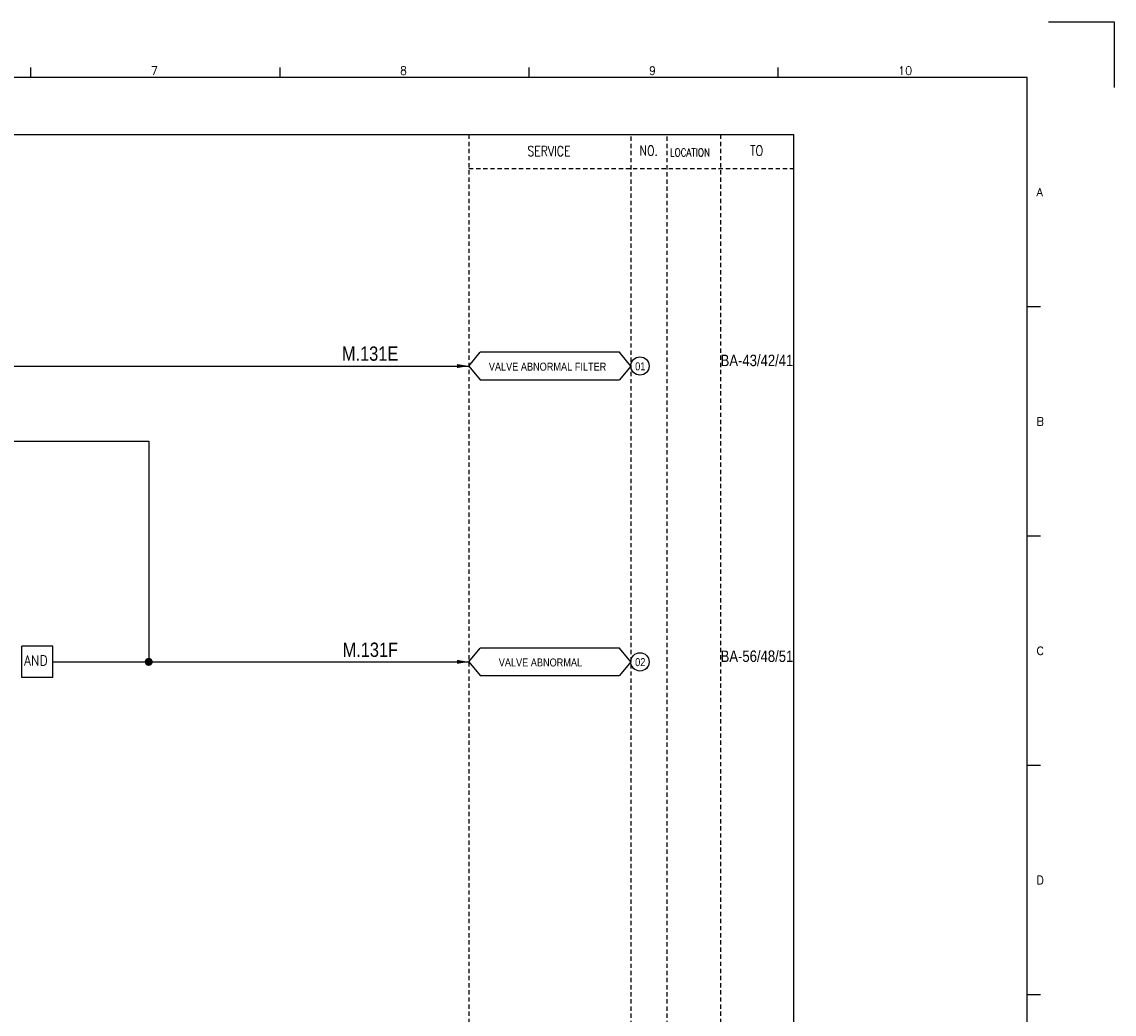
# Model space of a CAD drawing. Extents: x 1484 to 2450, y -104 to 578.
# Tile 4 of 4: x 2067 to 2450, y 230 to 578. Entities that reach past the tile are written whole.
import ezdxf
from ezdxf.enums import TextEntityAlignment as Align

# ---------------------------------------------------------------- set-up
doc = ezdxf.new("R2010")
doc.units = 0
doc.header["$MEASUREMENT"] = 0
doc.linetypes.add('HIDDEN', pattern=[4, 1.5, -1, 1.5])
doc.layers.get('0').update_dxf_attribs({"linetype": 'CONTINUOUS'})
doc.layers.get('DEFPOINTS').update_dxf_attribs({"linetype": 'CONTINUOUS'})
for name, color, linetype in [('CON', 4, 'CONTINUOUS'), ('DCS', 7, 'CONTINUOUS'), ('HID', 2, 'HIDDEN'), ('圖框CON', 4, 'CONTINUOUS'), ('框線', 6, 'CONTINUOUS')]:
    doc.layers.add(name, color=color, linetype=linetype)
doc.styles.add('DAYUKP', font='complex', dxfattribs={"bigfont": 'DAYUKP.SHX'})
doc.styles.add('ROMANS', font='romans', dxfattribs={"width": 0.8})
doc.styles.add('style3', font='ARIALN.TTF')

# ---------------------------------------------------------------- blocks, each defined once
blk = doc.blocks.new('LEADER')
at = {"layer": 'CON'}
blk.add_solid([(0.85, -0.57), (0.85, -1.57), (3.85, -1.07)], dxfattribs=at)
blk = doc.blocks.new('1')
at = {"layer": 'DEFPOINTS'}
blk.add_lwpolyline([(2189, 689.33), (2211.97, 689.33), (2211.97, 666.36)], dxfattribs=at)
at = {"layer": '圖框CON'}
for p, q in [((1832.37, 669.85), (1832.37, 673.29)), ((1919.66, 669.85), (1919.66, 673.29)), ((2006.95, 669.85), (2006.95, 673.29)), ((2094.24, 669.85), (2094.24, 673.29)), ((2186.14, 589.41), (2181.53, 589.41)), ((2186.14, 509.01), (2181.53, 509.01)), ((2186.14, 428.61), (2181.53, 428.61)), ((2186.14, 348.2), (2181.53, 348.2))]:
    blk.add_line(p, q, dxfattribs=at)
at = {"layer": '框線'}
for p, q in [((2181.53, 669.81), (1308.62, 669.81)), ((2181.53, 26.6), (2181.53, 669.81))]:
    blk.add_line(p, q, dxfattribs=at)
at = {"style": 'DAYUKP'}
for s, height, p in [('7', 2.87, (1874.39, 670.78)), ('8', 2.87, (1961.68, 670.78)), ('9', 2.87, (2048.97, 670.78)), ('10', 2.871, (2136.26, 670.78))]:
    blk.add_text(s, height=height, dxfattribs=at).set_placement(p)
for s, p in [('A', (2184.79, 629.6)), ('B', (2184.79, 549.2)), ('C', (2184.79, 468.8)), ('D', (2184.79, 388.39))]:
    blk.add_text(s, height=2.87, dxfattribs=at).set_placement(p, align=Align.MIDDLE_LEFT)

msp = doc.modelspace()

# ---------------------------------------------------------------- linework, layer by layer
at = {"layer": 'CON', "color": 6}
for p, q in [((2224.03, 457.09), (2227.93, 461.9)), ((2276.83, 461.9), (2227.93, 461.9)), ((2280.73, 457.09), (2276.83, 461.9)), ((2224.03, 457.09), (2227.93, 452.27)), ((2280.73, 457.09), (2276.83, 452.27)), ((2227.93, 452.27), (2276.83, 452.27)), ((2067.34, 347.88), (2067.34, 358.84)), ((2078.2, 358.84), (2067.34, 358.84)), ((2078.2, 347.88), (2078.2, 358.84)), ((2224.03, 353.36), (2227.93, 358.18)), ((2276.83, 358.18), (2227.93, 358.18)), ((2280.73, 353.36), (2276.83, 358.18)), ((2224.03, 353.36), (2227.93, 348.55)), ((2280.73, 353.36), (2276.83, 348.55)), ((2227.93, 348.55), (2276.83, 348.55)), ((2078.2, 347.88), (2067.34, 347.88))]:
    msp.add_line(p, q, dxfattribs=at)
at = {"layer": 'CON'}
for p, q in [((1921.36, 457.09), (2224.03, 457.09)), ((1952.98, 430.69), (2111.8, 430.69)), ((2111.8, 430.69), (2111.8, 353.36)), ((2078.2, 353.36), (2224.03, 353.36))]:
    msp.add_line(p, q, dxfattribs=at)
msp.add_lwpolyline([(1623.78, 538.23), (2337.78, 538.23), (2337.78, 38.43), (1623.78, 38.43)], close=True, dxfattribs=at)
at = {"layer": 'CON', "const_width": 1.4}
msp.add_lwpolyline([(2111.1, 353.36, 1), (2112.5, 353.36, 1)], format="xyb", close=True, dxfattribs=at)
at = {"layer": 'CON'}
for centre in [(2283.95, 457.09), (2283.95, 353.36)]:
    msp.add_circle(centre, 3.21, dxfattribs=at)
at = {"layer": 'HID'}
for p, q in [((2224.03, 538.23), (2224.03, 38.43)), ((2280.73, 537.53), (2280.73, 38.43)), ((2293.33, 537.53), (2293.33, 38.43)), ((2312.23, 538.23), (2312.23, 38.43)), ((2224.03, 526.33), (2337.78, 526.33))]:
    msp.add_line(p, q, dxfattribs=at)

# ---------------------------------------------------------------- block references
msp.add_blockref('1', (238.17, -111.55))
at = {"layer": 'CON', "xscale": 1.4, "yscale": 1.4, "zscale": 1.4}
for p in [(2218.64, 458.58), (2218.64, 354.86)]:
    msp.add_blockref('LEADER', p, dxfattribs=at)

# ---------------------------------------------------------------- texts
at = {"layer": 'CON', "style": 'ROMANS', "width": 0.8}
for s, p in [('SERVICE', (2252.07, 532.44)), ('NO.', (2287.03, 532.63)), ('TO', (2324.83, 532.63))]:
    msp.add_text(s, height=3.5, dxfattribs=at).set_placement(p, align=Align.MIDDLE)
at = {"layer": 'CON', "style": 'ROMANS'}
for s, height, width, p in [('LOCATION', 2.8, 0.8, (2294.47, 529.73)), ('AND', 3.5, 0.9, (2068.13, 351.05))]:
    msp.add_text(s, height=height, dxfattribs=dict(at, width=width)).set_placement(p, align=Align.BOTTOM_LEFT)
at = {"layer": 'CON', "style": 'style3'}
for s, p in [('BA-43/42/41', (2312.23, 457.06)), ('BA-56/48/51', (2312.23, 353.34))]:
    msp.add_text(s, height=4, dxfattribs=at).set_placement(p)
for s, p in [(' VALVE ABNORMAL FILTER', (2230.1, 454.63)), ('01', (2282.28, 454.75)), (' VALVE ABNORMAL', (2233.58, 350.91)), ('02', (2282.28, 351.03))]:
    msp.add_text(s, height=2.8, dxfattribs=at).set_placement(p, align=Align.BOTTOM_LEFT)
at = {"layer": 'DCS', "linetype": 'ByBlock', "style": 'style3'}
for s, p in [('M.131E', (2179.51, 458.95)), ('M.131F', (2179.75, 355.11))]:
    msp.add_text(s, height=5, dxfattribs=at).set_placement(p)

doc.saveas('drawing.dxf')
